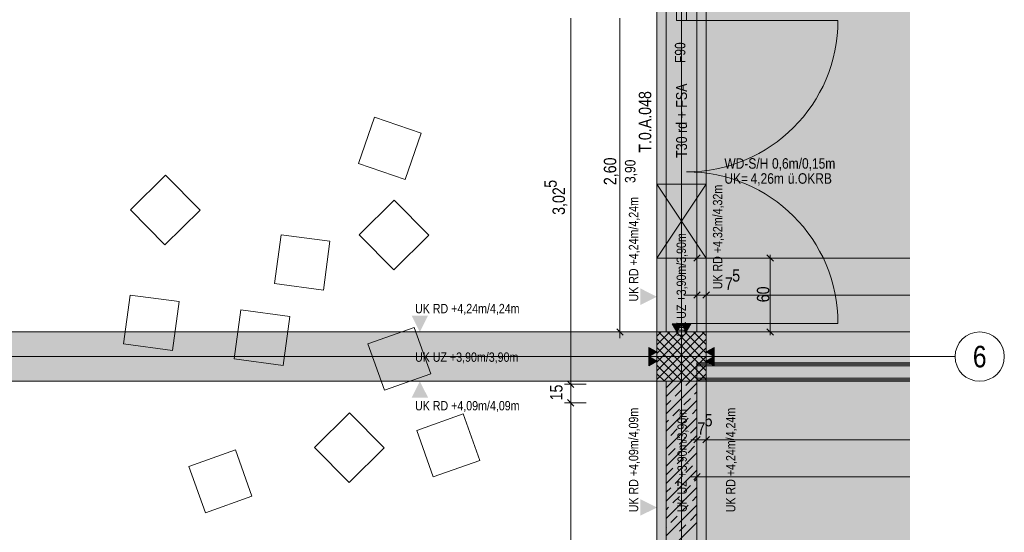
# Model space of a CAD drawing. Extents: x -620 to 300, y 62 to 1162.
# Tile 25 of 49: x -68 to 92, y 356 to 439. Entities that reach past the tile are written whole.
import ezdxf
from ezdxf.enums import TextEntityAlignment as Align
from ezdxf.lldxf.tags import DXFTag

# ---------------------------------------------------------------- set-up
doc = ezdxf.new("R2010")
doc.units = 0
doc.layers.get('0').update_dxf_attribs({"lineweight": 13})
for name, color, linetype, lineweight, true_color in [('--Bem innen', 9, 'Continuous', 13, 0x808080), ('00 -Bauelemente -Dämmung innen', 7, 'Continuous', 9, 0xff7fe6), ('00 -Bauelemente -Gipskarton', 7, 'Continuous', 9, 0xff7fe6), ('00_Beschriftung UZ', 3, 'Continuous', 35, 0x00ff00), ('30 -33 Aussenwände- 3 Aussenstützen', 7, 'Continuous', 50, 0x0000dd), ('30 -34 Innenwände- 1 tragend', 7, 'Continuous', 13, 0xdd0806), ('30 -34 Innenwände- 11 Durchbruch', 4, 'Continuous', 9, 0x00ffff), ('30 -34 Innenwände- 2 nichttragend', 7, 'Continuous', 18, 0xff7fe6), ('30 -34 Innenwände- 4 Türen_Fenster', 7, 'Continuous', 15, 0x9955ff), ('30 -35 Decken- 1 Konstruktion-Träger- Stahlbeton', 7, 'Continuous', 13, 0x33aa00), ('60- 61 allgemeine Ausstattung- 1 Möbel', 7, 'Continuous', 9, 0x00cccc), ('70 -72 Beschriftung- 2 Beschriftung Bauteile', 7, 'Continuous', 9, 0x9999ff), ('70 -76 Bemaßung- 2 Allgemein', 9, 'Continuous', 5, 0x808080), ('E_Leerrohr_Detailnummer', 1, 'Continuous', 25, 0xff0000), ('iwb_Layout Achsbezeichung', 1, 'Continuous', 13, 0xff0000), ('iwb_Layout BA_Markierung', 7, 'Continuous', 9, 0xbadcdc), ('iwb_Schraffur_F90_feuerbestaendig', 1, 'Continuous', 13, 0xff0000), ('iwb_Schraffur_Unterzug', 7, 'Continuous', 5, 0xffffcc), ('iwb_Sichtbeton', 2, 'Continuous', 50, 0xffff00), ('iwb_Sichtbeton-Shading', 2, 'Continuous', 50, 0xffff00)]:
    doc.layers.add(name, color=color, linetype=linetype, lineweight=lineweight, true_color=true_color)
for name, color, linetype, lineweight in [('70 -71 Achsen- 1 Gebäudeachsen', 7, 'STRICHPUNKT2-A06G945V8I', 18), ('70 -75 Raumstempel- 3 Wandstempel', 7, 'Continuous', 50), ('Keine', 7, 'Continuous', 9)]:
    doc.layers.add(name, color=color, linetype=linetype, lineweight=lineweight)
doc.styles.get("Standard").update_dxf_attribs({"font": 'ARIALN.TTF'})
tags = doc.linetypes.add('fein_strichliert-A06G945W8I', pattern=[4, 1, -2, 1]).pattern_tags.tags
tags[8:9] = [DXFTag(74, 4), DXFTag(75, 0), DXFTag(340, '0'), DXFTag(46, 0.0), DXFTag(50, 0.0), DXFTag(44, 0.0), DXFTag(45, 0.0)]
tags[6:7] = [DXFTag(74, 4), DXFTag(75, 0), DXFTag(340, '0'), DXFTag(46, 0.0), DXFTag(50, 0.0), DXFTag(44, 0.0), DXFTag(45, 0.0)]
tags[4:5] = [DXFTag(74, 4), DXFTag(75, 0), DXFTag(340, '0'), DXFTag(46, 0.0), DXFTag(50, 0.0), DXFTag(44, 0.0), DXFTag(45, 0.0)]
tags = doc.linetypes.add('STRICHPUNKT2', pattern=[12.7, 6.35, -3.175, 0, -3.175]).pattern_tags.tags
tags[10:11] = [DXFTag(74, 4), DXFTag(75, 0), DXFTag(340, '0'), DXFTag(46, 0.0), DXFTag(50, 0.0), DXFTag(44, 0.0), DXFTag(45, 0.0)]
tags[8:9] = [DXFTag(74, 4), DXFTag(75, 0), DXFTag(340, '0'), DXFTag(46, 0.0), DXFTag(50, 0.0), DXFTag(44, 0.0), DXFTag(45, 0.0)]
tags[6:7] = [DXFTag(74, 4), DXFTag(75, 0), DXFTag(340, '0'), DXFTag(46, 0.0), DXFTag(50, 0.0), DXFTag(44, 0.0), DXFTag(45, 0.0)]
tags[4:5] = [DXFTag(74, 4), DXFTag(75, 0), DXFTag(340, '0'), DXFTag(46, 0.0), DXFTag(50, 0.0), DXFTag(44, 0.0), DXFTag(45, 0.0)]
tags = doc.linetypes.add('STRICHPUNKT2-A06G945V8I', pattern=[12.7, 6.35, -3.175, 0, -3.175]).pattern_tags.tags
tags[10:11] = [DXFTag(74, 4), DXFTag(75, 0), DXFTag(340, '0'), DXFTag(46, 0.0), DXFTag(50, 0.0), DXFTag(44, 0.0), DXFTag(45, 0.0)]
tags[8:9] = [DXFTag(74, 4), DXFTag(75, 0), DXFTag(340, '0'), DXFTag(46, 0.0), DXFTag(50, 0.0), DXFTag(44, 0.0), DXFTag(45, 0.0)]
tags[6:7] = [DXFTag(74, 4), DXFTag(75, 0), DXFTag(340, '0'), DXFTag(46, 0.0), DXFTag(50, 0.0), DXFTag(44, 0.0), DXFTag(45, 0.0)]
tags[4:5] = [DXFTag(74, 4), DXFTag(75, 0), DXFTag(340, '0'), DXFTag(46, 0.0), DXFTag(50, 0.0), DXFTag(44, 0.0), DXFTag(45, 0.0)]

# ---------------------------------------------------------------- blocks, each defined once
blk = doc.blocks.new('Shading-A06G94398I', base_point=(-121.58, 831.65))
at = {"layer": 'iwb_Sichtbeton-Shading', "color": 51, "true_color": 0xffff7f}
for points in [[(37.22, 320.45), (36.62, 320.45), (37.22, 380.45), (36.62, 380.45)], [(42.22, 320.45), (41.62, 320.45), (42.22, 380.45), (41.62, 380.45)]]:
    blk.add_solid(points, dxfattribs=at)
blk = doc.blocks.new('Polygon-A06G945P8I')
at = {"color": 0, "linetype": 'ByBlock', "lineweight": -2, "ltscale": 0.13}
blk.add_solid([(39.43, 86.62), (39.26, 1083.81), (76.5, 86.52), (76.5, 1083.81)], dxfattribs=at)
blk = doc.blocks.new('Referenz-A06G945X8I')
at = {"layer": '00 -Bauelemente -Dämmung innen', "color": 0, "linetype": 'Continuous', "lineweight": -2, "ltscale": 0.13}
for p, q in [((76.5, 382.95), (41.92, 382.95)), ((76.5, 380.95), (41.92, 380.95))]:
    blk.add_line(p, q, dxfattribs=at)
at = {"layer": '00 -Bauelemente -Gipskarton', "color": 0, "linetype": 'Continuous', "lineweight": -2, "ltscale": 0.13}
for p, q in [((76.5, 383.45), (41.92, 383.45)), ((76.5, 383.2), (41.92, 383.2)), ((76.5, 382.95), (41.92, 382.95)), ((76.5, 380.95), (41.92, 380.95)), ((76.5, 380.7), (41.92, 380.7)), ((76.5, 380.45), (41.92, 380.45))]:
    blk.add_line(p, q, dxfattribs=at)
at = {"layer": '00_Beschriftung UZ', "color": 0, "lineweight": -2}
for points in [[(32.75, 392.84), (35.42, 394.17), (32.75, 395.51)], [(38.09, 392.84), (35.42, 394.17), (38.09, 395.51)], [(40.75, 392.84), (43.42, 394.17), (40.75, 395.51)], [(46.09, 392.84), (43.42, 394.17), (46.09, 395.51)], [(32.75, 358.62), (35.42, 359.95), (32.75, 361.29)], [(38.09, 358.62), (35.42, 359.95), (38.09, 361.29)], [(40.75, 358.62), (43.42, 359.95), (40.75, 361.29)], [(46.09, 358.62), (43.42, 359.95), (46.09, 361.29)]]:
    blk.add_solid(points, dxfattribs=at)
at = {"layer": '00_Beschriftung UZ', "color": 0, "linetype": 'Continuous', "lineweight": -2, "ltscale": 0.13}
for points in [[(-4.41, 391.12), (-3.08, 388.45), (-1.74, 391.12)], [(-4.41, 385.78), (-3.08, 388.45), (-1.74, 385.78)], [(-4.41, 383.12), (-3.08, 380.45), (-1.74, 383.12)], [(-4.41, 377.78), (-3.08, 380.45), (-1.74, 377.78)]]:
    blk.add_solid(points, dxfattribs=at)
at = {"layer": '30 -33 Aussenwände- 3 Aussenstützen', "color": 0, "lineweight": -2}
for p, q in [((35.42, 387.79), (36.09, 388.45)), ((35.42, 386.37), (37.5, 388.45)), ((35.42, 384.96), (38.92, 388.45)), ((35.42, 383.54), (40.33, 388.45)), ((35.42, 382.13), (41.74, 388.45)), ((35.42, 380.72), (43.16, 388.45)), ((35.42, 387.32), (42.29, 380.45)), ((35.7, 388.45), (43.42, 380.74)), ((36.57, 380.45), (43.42, 387.3)), ((37.12, 388.45), (43.42, 382.15)), ((38.53, 388.45), (43.42, 383.56)), ((39.95, 388.45), (43.42, 384.98)), ((41.36, 388.45), (43.42, 386.39)), ((42.77, 388.45), (43.42, 387.81)), ((35.42, 385.91), (40.88, 380.45)), ((37.99, 380.45), (43.42, 385.89)), ((39.42, 385.45), (39.42, 383.45)), ((35.42, 384.49), (39.46, 380.45)), ((38.42, 384.45), (40.42, 384.45)), ((39.4, 380.45), (43.42, 384.47)), ((35.42, 383.08), (38.05, 380.45)), ((40.82, 380.45), (43.42, 383.06)), ((35.42, 381.67), (36.63, 380.45)), ((42.23, 380.45), (43.42, 381.64))]:
    blk.add_line(p, q, dxfattribs=at)
at = {"layer": '30 -33 Aussenwände- 3 Aussenstützen', "color": 0, "linetype": 'Continuous', "lineweight": -2, "ltscale": 0.13}
for p, q in [((43.42, 388.45), (35.42, 388.45)), ((35.42, 388.45), (35.42, 380.45)), ((43.42, 380.45), (43.42, 388.45)), ((35.42, 380.45), (43.42, 380.45))]:
    blk.add_line(p, q, dxfattribs=at)
at = {"layer": '30 -34 Innenwände- 1 tragend', "color": 0, "linetype": 'Continuous', "lineweight": -2, "ltscale": 0.13}
for p, q in [((36.92, 388.45), (41.92, 388.45)), ((36.92, 388.45), (41.92, 388.45)), ((36.92, 388.45), (41.92, 388.45)), ((36.92, 380.45), (41.92, 380.45)), ((36.92, 380.45), (36.92, 328.45)), ((41.92, 380.45), (41.92, 328.45))]:
    blk.add_line(p, q, dxfattribs=at)
at = {"layer": '30 -34 Innenwände- 1 tragend', "color": 0, "lineweight": -2}
for p, q in [((36.92, 377.97), (39.4, 380.45)), ((36.92, 377.97), (39.4, 380.45)), ((36.92, 380.45), (36.92, 328.45)), ((36.92, 375.14), (41.92, 380.14)), ((36.92, 375.14), (41.92, 380.14)), ((36.96, 379.42), (37.99, 380.45)), ((36.96, 379.42), (37.99, 380.45)), ((38.37, 378.01), (39.43, 379.07)), ((38.37, 378.01), (39.43, 379.07)), ((40.14, 379.78), (40.82, 380.45)), ((40.14, 379.78), (40.82, 380.45)), ((41.92, 380.45), (41.92, 328.45)), ((39.78, 376.59), (40.85, 377.65)), ((39.78, 376.59), (40.85, 377.65)), ((41.55, 378.36), (41.92, 378.73)), ((41.55, 378.36), (41.92, 378.73)), ((36.92, 372.32), (41.92, 377.32)), ((36.92, 372.32), (41.92, 377.32)), ((36.92, 376.56), (37.66, 377.3)), ((36.92, 376.56), (37.66, 377.3)), ((38.02, 374.83), (39.08, 375.89)), ((38.02, 374.83), (39.08, 375.89)), ((41.2, 375.18), (41.92, 375.9)), ((41.2, 375.18), (41.92, 375.9)), ((36.92, 369.49), (41.92, 374.49)), ((36.92, 369.49), (41.92, 374.49)), ((39.43, 373.41), (40.49, 374.47)), ((39.43, 373.41), (40.49, 374.47)), ((36.92, 373.73), (37.31, 374.12)), ((36.92, 373.73), (37.31, 374.12)), ((37.66, 371.64), (38.72, 372.71)), ((37.66, 371.64), (38.72, 372.71)), ((40.85, 372), (41.91, 373.06)), ((40.85, 372), (41.91, 373.06)), ((36.92, 366.66), (41.92, 371.66)), ((36.92, 366.66), (41.92, 371.66)), ((39.08, 370.23), (40.14, 371.29)), ((39.08, 370.23), (40.14, 371.29)), ((36.92, 370.9), (36.96, 370.94)), ((36.92, 370.9), (36.96, 370.94)), ((37.31, 368.46), (38.37, 369.52)), ((37.31, 368.46), (38.37, 369.52)), ((40.49, 368.82), (41.55, 369.88)), ((40.49, 368.82), (41.55, 369.88)), ((36.92, 363.83), (41.92, 368.83)), ((36.92, 363.83), (41.92, 368.83)), ((38.72, 367.05), (39.78, 368.11)), ((38.72, 367.05), (39.78, 368.11)), ((36.96, 365.28), (38.02, 366.34)), ((36.96, 365.28), (38.02, 366.34)), ((40.14, 365.63), (41.2, 366.69)), ((40.14, 365.63), (41.2, 366.69)), ((41.91, 367.4), (41.92, 367.42)), ((41.91, 367.4), (41.92, 367.42)), ((36.92, 361), (41.92, 366)), ((36.92, 361), (41.92, 366)), ((38.37, 363.87), (39.43, 364.93)), ((38.37, 363.87), (39.43, 364.93)), ((41.55, 364.22), (41.92, 364.59)), ((41.55, 364.22), (41.92, 364.59)), ((36.92, 358.17), (41.92, 363.17)), ((36.92, 358.17), (41.92, 363.17)), ((36.92, 362.42), (37.66, 363.16)), ((36.92, 362.42), (37.66, 363.16)), ((39.78, 362.45), (40.85, 363.51)), ((39.78, 362.45), (40.85, 363.51)), ((38.02, 360.68), (39.08, 361.75)), ((38.02, 360.68), (39.08, 361.75)), ((41.2, 361.04), (41.92, 361.76)), ((41.2, 361.04), (41.92, 361.76)), ((36.92, 355.35), (41.92, 360.35)), ((36.92, 355.35), (41.92, 360.35)), ((36.92, 359.59), (37.31, 359.98)), ((36.92, 359.59), (37.31, 359.98)), ((39.43, 359.27), (40.49, 360.33)), ((39.43, 359.27), (40.49, 360.33)), ((37.66, 357.5), (38.72, 358.56)), ((37.66, 357.5), (38.72, 358.56)), ((40.85, 357.86), (41.91, 358.92)), ((40.85, 357.86), (41.91, 358.92)), ((36.92, 352.52), (41.92, 357.52)), ((36.92, 352.52), (41.92, 357.52)), ((36.92, 356.76), (36.96, 356.8)), ((36.92, 356.76), (36.96, 356.8)), ((39.08, 356.09), (40.14, 357.15)), ((39.08, 356.09), (40.14, 357.15))]:
    blk.add_line(p, q, dxfattribs=at)
at = {"layer": '30 -34 Innenwände- 11 Durchbruch', "color": 0, "linetype": 'Continuous', "lineweight": -2, "ltscale": 0.13}
for p, q in [((35.42, 400.45), (35.42, 412.45)), ((35.42, 412.45), (43.42, 400.45)), ((43.42, 412.45), (35.42, 400.45)), ((35.42, 412.45), (43.42, 412.45)), ((43.42, 412.45), (35.42, 400.45)), ((43.42, 400.45), (35.42, 412.45)), ((43.42, 400.45), (43.42, 412.45)), ((35.42, 400.45), (43.42, 400.45))]:
    blk.add_line(p, q, dxfattribs=at)
at = {"layer": '30 -34 Innenwände- 11 Durchbruch', "color": 0, "lineweight": -2}
for points in [[(39.42, 406.45), (35.42, 412.45), (39.42, 412.45)], [(39.42, 406.45), (39.42, 412.45), (43.42, 412.45)], [(39.42, 400.45), (35.42, 400.45), (39.42, 406.45)], [(39.42, 400.45), (39.42, 406.45), (43.42, 400.45)]]:
    blk.add_solid(points, dxfattribs=at)
at = {"layer": '30 -34 Innenwände- 2 nichttragend', "color": 0, "linetype": 'Continuous', "lineweight": -2, "ltscale": 0.13}
for p, q in [((41.92, 383.45), (41.92, 380.45)), ((76.5, 383.45), (41.92, 383.45)), ((76.5, 380.45), (41.92, 380.45))]:
    blk.add_line(p, q, dxfattribs=at)
at = {"layer": '30 -34 Innenwände- 4 Türen_Fenster', "color": 0, "linetype": 'fein_strichliert-A06G945W8I', "lineweight": -2, "ltscale": 0.13}
for p, q in [((36.92, 440.45), (36.92, 388.45)), ((41.92, 440.45), (41.92, 388.45)), ((40.22, 439.05), (64.82, 439.05)), ((40.22, 389.85), (64.82, 389.85))]:
    blk.add_line(p, q, dxfattribs=at)
at = {"layer": '30 -34 Innenwände- 4 Türen_Fenster', "color": 0, "linetype": 'Continuous', "lineweight": -2, "ltscale": 0.13}
for p, q in [((38.62, 439.05), (38.62, 440.45)), ((40.22, 440.45), (40.22, 439.05)), ((40.22, 439.05), (38.62, 439.05)), ((38.62, 388.45), (38.62, 389.85)), ((38.62, 389.85), (40.22, 389.85)), ((40.22, 389.85), (40.22, 388.45)), ((40.22, 388.45), (38.62, 388.45))]:
    blk.add_line(p, q, dxfattribs=at)
at = {"layer": '30 -34 Innenwände- 4 Türen_Fenster', "color": 0, "linetype": 'fein_strichliert-A06G945W8I', "lineweight": -2, "ltscale": 0.13}
for centre, major_axis in [((40.22, 439.05), (0, -24.6)), ((40.22, 389.85), (24.6, 0))]:
    blk.add_ellipse(centre, major_axis=major_axis, ratio=1, start_param=0, end_param=1.570796, dxfattribs=at)
at = {"layer": '30 -35 Decken- 1 Konstruktion-Träger- Stahlbeton', "color": 0, "linetype": 'fein_strichliert-A06G945W8I', "lineweight": -2, "ltscale": 0.13}
for p, q in [((35.42, 223.45), (35.42, 605.45)), ((43.42, 223.45), (43.42, 605.45)), ((35.42, 388.45), (-451.58, 388.45)), ((43.42, 388.45), (76.5, 388.45)), ((35.42, 380.45), (-451.58, 380.45)), ((43.42, 380.45), (76.5, 380.45))]:
    blk.add_line(p, q, dxfattribs=at)
at = {"layer": '30 -35 Decken- 1 Konstruktion-Träger- Stahlbeton', "color": 0, "lineweight": -2}
for p, q in [((35.42, 380.45), (35.42, 388.45)), ((43.42, 388.45), (43.42, 380.45))]:
    blk.add_line(p, q, dxfattribs=at)
at = {"layer": '60- 61 allgemeine Ausstattung- 1 Möbel', "color": 0, "linetype": 'Continuous', "lineweight": -2, "ltscale": 0.13}
for p, q in [((-13.03, 415.79), (-10.42, 423.35)), ((-10.42, 423.35), (-2.85, 420.74)), ((-2.85, 420.74), (-5.46, 413.18)), ((-5.46, 413.18), (-13.03, 415.79)), ((-50.09, 408.28), (-44.4, 413.9)), ((-44.4, 413.9), (-38.78, 408.21)), ((-12.93, 404.23), (-7.24, 409.85)), ((-7.24, 409.85), (-1.62, 404.16)), ((-44.47, 402.59), (-50.09, 408.28)), ((-38.78, 408.21), (-44.47, 402.59)), ((-26.68, 396.32), (-25.61, 404.24)), ((-25.61, 404.24), (-17.68, 403.17)), ((-17.68, 403.17), (-18.75, 395.25)), ((-7.31, 398.54), (-12.93, 404.23)), ((-1.62, 404.16), (-7.31, 398.54)), ((-18.75, 395.25), (-26.68, 396.32)), ((-51.18, 386.52), (-50.11, 394.45)), ((-50.11, 394.45), (-42.18, 393.38)), ((-42.18, 393.38), (-43.25, 385.45)), ((-33.21, 384.1), (-32.14, 392.03)), ((-32.14, 392.03), (-24.21, 390.96)), ((-24.21, 390.96), (-25.28, 383.03)), ((-11.52, 386.51), (-3.98, 389.2)), ((-3.98, 389.2), (-1.3, 381.66)), ((-43.25, 385.45), (-51.18, 386.52)), ((-8.83, 378.98), (-11.52, 386.51)), ((-25.28, 383.03), (-33.21, 384.1)), ((-1.3, 381.66), (-8.83, 378.98)), ((-20.2, 369.68), (-14.5, 375.3)), ((-14.5, 375.3), (-8.88, 369.61)), ((-3.58, 372.45), (3.96, 375.14)), ((3.96, 375.14), (6.64, 367.6)), ((-0.89, 364.92), (-3.58, 372.45)), ((-14.58, 363.99), (-20.2, 369.68)), ((-8.88, 369.61), (-14.58, 363.99)), ((-40.57, 366.61), (-33.03, 369.3)), ((-33.03, 369.3), (-30.34, 361.76)), ((-37.88, 359.08), (-40.57, 366.61)), ((6.64, 367.6), (-0.89, 364.92)), ((-30.34, 361.76), (-37.88, 359.08))]:
    blk.add_line(p, q, dxfattribs=at)
at = {"layer": '70 -71 Achsen- 1 Gebäudeachsen', "color": 0, "linetype": 'STRICHPUNKT2-A06G945V8I', "lineweight": -2, "ltscale": 0.13}
for p, q in [((39.42, 1084.39), (39.42, 84.95)), ((-538.63, 384.45), (76.5, 384.45))]:
    blk.add_line(p, q, dxfattribs=at)
at = {"layer": '70 -72 Beschriftung- 2 Beschriftung Bauteile', "color": 0, "lineweight": -2}
for p, q in [((38.67, 388.45), (37.92, 389.75)), ((37.92, 389.75), (39.42, 389.75)), ((39.42, 389.75), (38.67, 388.45)), ((40.17, 388.45), (39.42, 389.75)), ((39.42, 389.75), (40.92, 389.75)), ((40.92, 389.75), (40.17, 388.45)), ((34.12, 385.95), (35.42, 385.2)), ((34.12, 384.45), (34.12, 385.95)), ((43.42, 385.2), (44.72, 385.95)), ((44.72, 385.95), (44.72, 384.45)), ((35.42, 385.2), (34.12, 384.45)), ((34.12, 384.45), (35.42, 383.7)), ((34.12, 382.95), (34.12, 384.45)), ((44.72, 384.45), (43.42, 385.2)), ((43.42, 383.7), (44.72, 384.45)), ((44.72, 384.45), (44.72, 382.95)), ((35.42, 383.7), (34.12, 382.95)), ((44.72, 382.95), (43.42, 383.7))]:
    blk.add_line(p, q, dxfattribs=at)
for points in [[(38.67, 388.45), (37.92, 389.75), (38.67, 389.75)], [(38.67, 388.45), (38.67, 389.75), (39.42, 389.75)], [(40.17, 388.45), (39.42, 389.75), (40.17, 389.75)], [(40.17, 388.45), (40.17, 389.75), (40.92, 389.75)], [(34.12, 384.45), (34.12, 385.95), (35.42, 385.2)], [(44.72, 384.45), (43.42, 385.2), (44.72, 385.95)], [(34.12, 382.95), (34.12, 384.45), (35.42, 383.7)], [(44.72, 382.95), (43.42, 383.7), (44.72, 384.45)]]:
    blk.add_solid(points, dxfattribs=at)
at = {"layer": '70 -76 Bemaßung- 2 Allgemein', "color": 0, "linetype": 'Continuous', "lineweight": -2, "ltscale": 0.13}
for p, q in [((21.42, 381.01), (21.42, 439.39)), ((29.42, 389.51), (29.42, 439.39)), ((41.92, 397.95), (41.92, 401.45)), ((40.92, 400.45), (42.98, 400.45)), ((41.39, 399.92), (42.45, 400.98)), ((76.5, 400.45), (42.98, 400.45)), ((51.81, 400.45), (54.81, 400.45)), ((53.28, 400.98), (54.34, 399.92)), ((53.81, 400.95), (53.81, 399.39)), ((53.81, 389.51), (53.81, 399.39)), ((42.45, 394.98), (41.39, 393.92)), ((41.92, 391.95), (41.92, 395.45)), ((42.89, 393.92), (43.95, 394.98)), ((42.89, 393.92), (43.95, 394.98)), ((43.42, 391.95), (43.42, 395.45)), ((43.42, 391.95), (43.42, 395.45)), ((40.86, 394.45), (39.8, 394.45)), ((42.92, 394.45), (40.86, 394.45)), ((43.42, 394.45), (41.92, 394.45)), ((42.42, 394.45), (44.48, 394.45)), ((42.42, 394.45), (44.48, 394.45)), ((44.48, 394.45), (45.54, 394.45)), ((76.5, 394.45), (44.48, 394.45)), ((29.95, 387.92), (28.89, 388.98)), ((29.42, 387.45), (29.42, 389.51)), ((54.34, 387.92), (53.28, 388.98)), ((53.81, 387.95), (53.81, 389.51)), ((31.92, 388.45), (28.42, 388.45)), ((51.81, 388.45), (54.81, 388.45)), ((21.42, 381.01), (21.42, 382.07)), ((21.42, 378.95), (21.42, 381.01)), ((21.42, 378.95), (21.42, 381.01)), ((23.92, 379.95), (20.42, 379.95)), ((23.92, 379.95), (20.42, 379.95)), ((21.95, 379.42), (20.89, 380.48)), ((21.95, 379.42), (20.89, 380.48)), ((21.42, 376.95), (21.42, 379.95)), ((20.89, 377.48), (21.95, 376.42)), ((20.89, 377.48), (21.95, 376.42)), ((21.42, 377.95), (21.42, 375.89)), ((21.42, 377.95), (21.42, 375.89)), ((23.92, 376.95), (20.42, 376.95)), ((23.92, 376.95), (20.42, 376.95)), ((21.42, 375.89), (21.42, 374.83)), ((21.42, 329.51), (21.42, 375.89)), ((41.92, 373.45), (41.92, 369.95)), ((43.42, 373.45), (43.42, 369.95)), ((43.42, 373.45), (43.42, 369.95)), ((41.39, 370.42), (42.45, 371.48)), ((42.89, 370.42), (43.95, 371.48)), ((43.95, 371.48), (42.89, 370.42)), ((40.92, 370.95), (42.98, 370.95)), ((42.36, 370.95), (42.98, 370.95)), ((44.42, 370.95), (42.36, 370.95)), ((42.42, 370.95), (44.48, 370.95)), ((76.5, 370.95), (44.48, 370.95)), ((41.92, 367.45), (41.92, 363.95)), ((40.92, 364.95), (42.98, 364.95)), ((41.39, 364.42), (42.45, 365.48)), ((76.5, 364.95), (42.98, 364.95))]:
    blk.add_line(p, q, dxfattribs=at)
at = {"layer": '--Bem innen', "color": 0, "linetype": 'Continuous', "lineweight": -2, "ltscale": 0.13, "insert": (30.23, 412.64), "char_height": 1.7, "attachment_point": 1, "rotation": 90}
blk.add_mtext('{\\fArial Narrow;3,90}', dxfattribs=at)
at = {"layer": '00_Beschriftung UZ', "color": 0, "linetype": 'ByBlock', "lineweight": -2, "ltscale": 0.13, "char_height": 1.5103, "attachment_point": 1, "rotation": 90}
for s, insert in [('{\\fArial Narrow;UK RD +4,32m/4,32m}', (44.52, 395.38)), ('{\\fArial Narrow;UK RD +4,24m/4,24m}', (30.87, 393.39)), ('{\\fArial Narrow;UK UZ +3,90m/3,90m}', (38.62, 387.71)), ('{\\fArial Narrow;UK RD +4,09m/4,09m}', (30.87, 359.17)), ('{\\fArial Narrow;UK UZ +3,90m/3,90m}', (38.76, 359.17)), ('{\\fArial Narrow;UK RD +4,24m/4,24m}', (46.65, 359.17))]:
    blk.add_mtext(s, dxfattribs=dict(at, insert=insert))
at = {"layer": '00_Beschriftung UZ', "color": 0, "linetype": 'ByBlock', "lineweight": -2, "ltscale": 0.13, "char_height": 1.5103, "attachment_point": 1}
for s, insert in [('{\\fArial Narrow;UK RD +4,24m/4,24m}', (-3.86, 393)), ('{\\fArial Narrow;UK UZ +3,90m/3,90m}', (-3.86, 385.12)), ('{\\fArial Narrow;UK RD +4,09m/4,09m}', (-3.86, 377.23))]:
    blk.add_mtext(s, dxfattribs=dict(at, insert=insert))
at = {"layer": '30 -34 Innenwände- 11 Durchbruch', "color": 0, "linetype": 'Continuous', "lineweight": -2, "ltscale": 0.13, "char_height": 1.7, "attachment_point": 1}
for s, insert in [('{\\fArial Narrow;WD-S/H}', (46.38, 416.66)), ('{\\fArial Narrow;0,6m/0,15m}', (54.11, 416.66)), ('{\\fArial Narrow;UK=}', (46.38, 414.22)), ('{\\fArial Narrow;4,26m}', (50.63, 414.22)), ('{\\fArial Narrow;ü.OKRB}', (56.69, 414.22))]:
    blk.add_mtext(s, dxfattribs=dict(at, insert=insert))
at = {"layer": '70 -75 Raumstempel- 3 Wandstempel', "color": 0, "linetype": 'Continuous', "lineweight": -2, "ltscale": 0.13, "insert": (38.34, 432.13), "char_height": 1.7, "attachment_point": 1, "rotation": 90}
blk.add_mtext('{\\fArial Narrow;F90}', dxfattribs=at)
at = {"layer": '70 -76 Bemaßung- 2 Allgemein', "color": 0, "linetype": 'Continuous', "lineweight": -2, "ltscale": 0.13, "char_height": 2.0138, "attachment_point": 1, "rotation": 90}
for s, insert in [('{\\fArial Narrow;2,60}', (26.8, 412.29)), ('{\\fArial Narrow;5}', (17.13, 411.86)), ('{\\fArial Narrow;3,02}', (18.47, 407.46)), ('{\\fArial Narrow;60}', (51.66, 393.27)), ('{\\fArial Narrow;15}', (18.07, 377.34))]:
    blk.add_mtext(s, dxfattribs=dict(at, insert=insert))
at = {"layer": '70 -76 Bemaßung- 2 Allgemein', "color": 0, "linetype": 'Continuous', "lineweight": -2, "ltscale": 0.13, "char_height": 2.0138, "attachment_point": 1}
for s, insert in [('{\\fArial Narrow;5}', (47.65, 398.64)), ('{\\fArial Narrow;7}', (46.47, 397.3)), ('{\\fArial Narrow;5}', (43.17, 375.14)), ('{\\fArial Narrow;7}', (41.99, 373.8))]:
    blk.add_mtext(s, dxfattribs=dict(at, insert=insert))
at = {"layer": 'Keine', "color": 0, "linetype": 'Continuous', "lineweight": -2, "ltscale": 0.13, "attachment_point": 1, "rotation": 90}
for s, insert, char_height in [('{\\fArial Narrow;T30 rd + FSA}', (38.54, 416.72), 1.7621), ('{\\fArial Narrow;T.0.A.048}', (32.48, 417.55), 2.0138)]:
    blk.add_mtext(s, dxfattribs=dict(at, insert=insert, char_height=char_height))
blk = doc.blocks.new('Referenz-A06G945Z8I')
at = {"layer": 'iwb_Schraffur_F90_feuerbestaendig', "linetype": 'Continuous', "ltscale": 0.13}
blk.add_hatch(color=256, dxfattribs=at).paths.add_polyline_path([(36.92, 320.45), (36.92, 380.45), (36.92, 388.45), (38.62, 388.45), (38.62, 389.85), (40.22, 389.85), (40.22, 388.45), (41.87, 388.45), (41.87, 380.45), (41.92, 380.45), (41.92, 320.45)])
blk.add_solid([(40.22, 439.05), (38.62, 439.05), (40.22, 448.45), (38.62, 448.45)], dxfattribs=at)
at = {"layer": 'iwb_Schraffur_Unterzug', "linetype": 'Continuous', "ltscale": 0.13}
for points in [[(35.42, 223.53), (35.42, 440.45), (43.42, 223.53), (43.42, 440.45)], [(35.42, 223.45), (35.42, 394.45), (43.42, 223.45), (43.42, 394.45)], [(46.52, 388.45), (46.52, 380.45), (-451.58, 380.45)], [(46.52, 388.45), (-451.58, 380.45), (-451.58, 388.45)], [(46.52, 388.45), (-451.58, 388.45), (76.5, 388.45)], [(43.42, 388.45), (76.5, 388.45), (76.5, 388.18)], [(43.42, 388.45), (76.5, 388.18), (76.5, 380.45)], [(43.42, 388.45), (76.5, 380.45), (43.42, 380.45)]]:
    blk.add_solid(points, dxfattribs=at)
at = {"layer": 'iwb_Sichtbeton', "linetype": 'Continuous', "ltscale": 0.5}
for points in [[(37.22, 320.45), (36.62, 320.45), (37.22, 380.45), (36.62, 380.45)], [(42.22, 320.45), (41.62, 320.45), (42.22, 380.45), (41.62, 380.45)]]:
    blk.add_solid(points, dxfattribs=at)
blk = doc.blocks.new('Einzeiliger Text-A06G947V8I')
at = {"color": 0, "lineweight": -2, "insert": (13.43, 322.86), "char_height": 7, "attachment_point": 1, "rotation": 90}
blk.add_mtext('{\\fArial Narrow;Detail 70}', dxfattribs=at)
blk = doc.blocks.new('Einzeiliger Text-A06G94858I')
at = {"color": 0, "lineweight": -2, "insert": (63.74, 321.49), "char_height": 7, "attachment_point": 1, "rotation": 90}
blk.add_mtext('{\\fArial Narrow;Detail 20}', dxfattribs=at)

msp = doc.modelspace()

# ---------------------------------------------------------------- linework, layer by layer
at = {"layer": 'iwb_Layout Achsbezeichung', "linetype": 'STRICHPUNKT2', "lineweight": 13, "ltscale": 0.39}
msp.add_line((76.5, 384.45), (83.84, 384.45), dxfattribs=at)
at = {"layer": 'iwb_Layout Achsbezeichung', "ltscale": 0.39, "extrusion": (0, 0, -1)}
msp.add_circle((-87.84, 384.45), 4, dxfattribs=at)

# ---------------------------------------------------------------- block references
at = {"color": 8, "lineweight": 13, "ltscale": 0.13, "true_color": 0x808080}
msp.add_blockref('Referenz-A06G945X8I', (0, 0), dxfattribs=at)
at = {"color": 8, "lineweight": 25, "ltscale": 0.25, "true_color": 0x808080}
msp.add_blockref('Referenz-A06G945Z8I', (0, 0), dxfattribs=at)
msp.add_blockref('Shading-A06G94398I', (-121.58, 831.65))
at = {"layer": 'E_Leerrohr_Detailnummer', "ltscale": 0.25}
for name in ['Einzeiliger Text-A06G947V8I', 'Einzeiliger Text-A06G94858I']:
    msp.add_blockref(name, (0, 0), dxfattribs=at)
at = {"layer": 'iwb_Layout BA_Markierung', "ltscale": 0.13}
msp.add_blockref('Polygon-A06G945P8I', (0, 0), dxfattribs=at)

# ---------------------------------------------------------------- texts
at = {"layer": 'iwb_Layout Achsbezeichung', "ltscale": 0.39}
msp.add_text('6', height=3.5, dxfattribs=at).set_placement((87.84, 384.45), align=Align.MIDDLE_CENTER)

doc.saveas('drawing.dxf')
